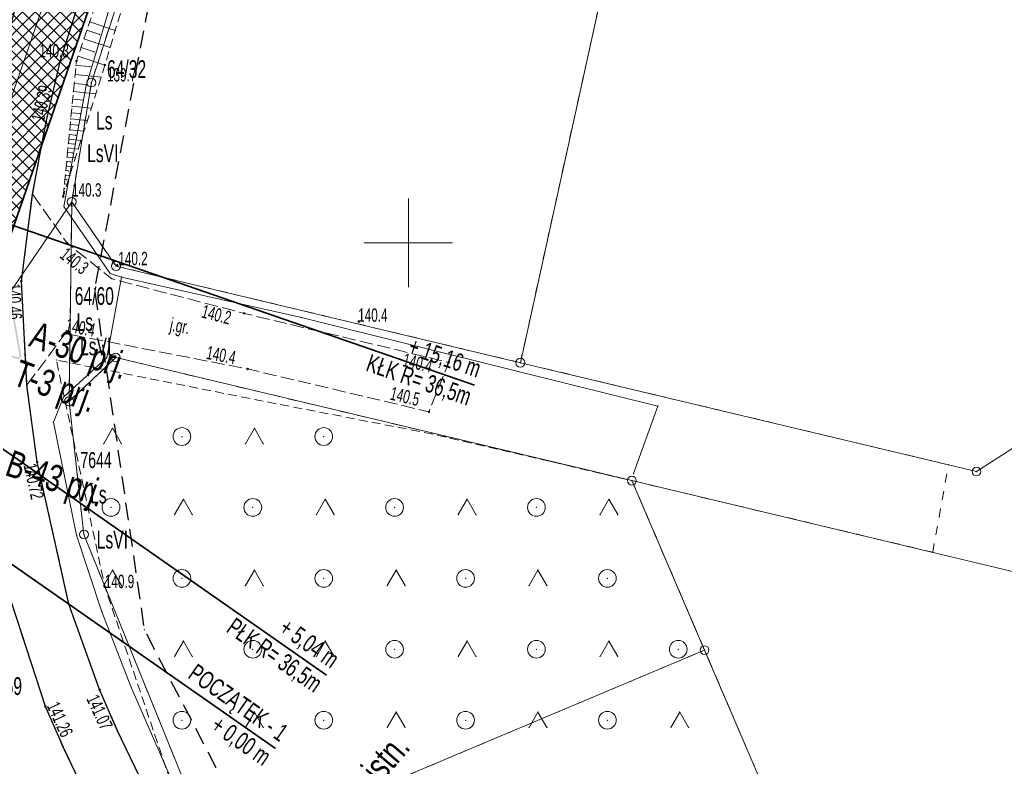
# Model space of a CAD drawing. Extents: x 6456700 to 6518119, y 5963420 to 5980059.
# Tile 15 of 256: x 6511597 to 6511652, y 5963819 to 5963862. Entities that reach past the tile are written whole.
import ezdxf
from ezdxf.enums import TextEntityAlignment as Align

# ---------------------------------------------------------------- set-up
doc = ezdxf.new("R2010")
doc.units = 0
doc.header["$MEASUREMENT"] = 0
for name, pattern in [('L_0_03', [1, 0.5, -0.5]), ('L_0_04', [1.5, 1, -0.5]), ('L_0_52', [1, 0.75, -0.25]), ('L_0_5A', [0.75, 0.5, -0.25])]:
    doc.linetypes.add(name, pattern=pattern)
doc.layers.get('0').update_dxf_attribs({"color": 2, "linetype": 'CONTINUOUS', "lineweight": 5})
for name, color, linetype, lineweight in [('000_Inne__niezydentyfikowane_', 7, 'CONTINUOUS', 18), ('18mm Kreska ciągła', 7, 'CONTINUOUS', 18), ('202_punkt_graniczny', 7, 'CONTINUOUS', 18), ('209_oznaczenie_konturu_klasyfikacyjnego', 96, 'CONTINUOUS', 18), ('210_oznaczenie_konturu_uzytku_gruntowego', 96, 'CONTINUOUS', 18), ('211_numer_dzialki_ewidencyjnej', 7, 'CONTINUOUS', 18), ('218_kontur_uzytku_gruntowego', 96, 'L_0_03', 18), ('219_dzialka_ewidencyjna', 7, 'CONTINUOUS', 18), ('35mm Ciągła', 7, 'CONTINUOUS', 35), ('jezdnia', 7, 'CONTINUOUS', 18), ('jezdnia_Atr17', 7, 'CONTINUOUS', 18), ('kraweznik', 7, 'CONTINUOUS', 18), ('ogrodzenie_trwale', 7, 'CONTINUOUS', 18), ('pikieta_naturalna', 7, 'CONTINUOUS', 18), ('pikieta_naturalna_Atr2', 7, 'CONTINUOUS', 18), ('pikieta_sztuczna', 7, 'CONTINUOUS', 18), ('pikieta_sztuczna_Atr2', 7, 'CONTINUOUS', 18), ('przewod_elektroenergetyczny_podziemny', 7, 'CONTINUOUS', 18), ('siatka_krzyrzy', 7, 'CONTINUOUS', 18), ('skarpa_nieumocniona', 7, 'CONTINUOUS', 18), ('teren_zalesiony', 7, 'CONTINUOUS', 18), ('Zakres', 7, 'CONTINUOUS', 18)]:
    doc.layers.add(name, color=color, linetype=linetype, lineweight=lineweight)
doc.layers.add('ZNAKI_PIONOWE', color=7, linetype='CONTINUOUS')
doc.styles.get("Standard").update_dxf_attribs({"font": 'txt', "width": 0.75})
doc.styles.add('Znaczniki', font='GOTHIC.TTF', dxfattribs={"width": 0.7})

# ---------------------------------------------------------------- blocks, each defined once
blk = doc.blocks.new('mdcp_nowa')
at = {"layer": 'pikieta_naturalna', "linetype": 'Continuous', "lineweight": 18, "true_color": 0x000000}
for points in [[(6494331.28, 5980310.205, 1), (6494331.28, 5980310.295, 1)], [(6494332.88, 5980309.985, 1), (6494332.88, 5980310.075, 1)], [(6494330.53, 5980302.565, 1), (6494330.53, 5980302.655, 1)], [(6494330.75, 5980299.935, 1), (6494330.75, 5980300.025, 1)], [(6494333.58, 5980298.695, 1), (6494333.58, 5980298.785, 1)], [(6494340.74, 5980295.975, 1), (6494340.74, 5980296.065, 1)], [(6494347.2, 5980295.515, 1), (6494347.2, 5980295.605, 1)], [(6494330.64, 5980294.845, 1), (6494330.64, 5980294.935, 1)], [(6494340.93, 5980292.845, 1), (6494340.93, 5980292.935, 1)], [(6494352.28, 5980293.215, 1), (6494352.28, 5980293.305, 1)], [(6494351.16, 5980290.425, 1), (6494351.16, 5980290.515, 1)], [(6494332.88, 5980280.555, 1), (6494332.88, 5980280.645, 1)]]:
    blk.add_hatch(color=18, dxfattribs=at).paths.add_polyline_path(points)
at = {"layer": 'pikieta_sztuczna', "linetype": 'Continuous', "lineweight": 18, "true_color": 0x000000}
for points in [[(6494329.56, 5980306.785, 1), (6494329.56, 5980306.875, 1)], [(6494328.17, 5980297.785, 1), (6494328.17, 5980297.875, 1)], [(6494329.06, 5980287.595, 1), (6494329.06, 5980287.685, 1)], [(6494332.58, 5980274.755, 1), (6494332.58, 5980274.845, 1)], [(6494329.52, 5980273.815, 1), (6494329.52, 5980273.905, 1)]]:
    blk.add_hatch(color=18, dxfattribs=at).paths.add_polyline_path(points)
at = {"layer": '000_Inne__niezydentyfikowane_', "linetype": 'Continuous', "lineweight": 18, "flags": 128}
for points in [[(6494332.03, 5980312.47), (6494333.47, 5980311.98)], [(6494331.87, 5980311.99), (6494332.59, 5980311.75)], [(6494331.7, 5980311.51), (6494333.17, 5980311.01)], [(6494331.54, 5980311.02), (6494332.28, 5980310.77)], [(6494331.37, 5980310.52), (6494332.88, 5980310.02)], [(6494331.26, 5980310.01), (6494332.04, 5980309.94)], [(6494331.16, 5980308.99), (6494331.83, 5980308.93)], [(6494331.21, 5980309.49), (6494332.66, 5980309.35)], [(6494331.11, 5980308.53), (6494332.37, 5980308.41)], [(6494331.07, 5980308.1), (6494331.65, 5980308.05)], [(6494330.99, 5980307.33), (6494331.49, 5980307.29)], [(6494331.03, 5980307.7), (6494332.11, 5980307.6)], [(6494330.96, 5980306.99), (6494331.89, 5980306.9)], [(6494330.9, 5980306.38), (6494331.7, 5980306.3)], [(6494330.93, 5980306.67), (6494331.36, 5980306.63)], [(6494330.85, 5980305.85), (6494331.54, 5980305.78)], [(6494330.87, 5980306.11), (6494331.24, 5980306.07)], [(6494330.77, 5980305.09), (6494331.04, 5980305.07)], [(6494330.8, 5980305.35), (6494331.38, 5980305.29)], [(6494330.82, 5980305.6), (6494331.14, 5980305.57)], [(6494330.72, 5980304.58), (6494330.93, 5980304.56)], [(6494330.75, 5980304.84), (6494331.22, 5980304.79)], [(6494330.67, 5980304.08), (6494330.83, 5980304.06)], [(6494330.7, 5980304.33), (6494331.06, 5980304.29)], [(6494330.62, 5980303.57), (6494330.73, 5980303.56)], [(6494330.65, 5980303.82), (6494330.91, 5980303.8)], [(6494330.57, 5980303.06), (6494330.62, 5980303.06)], [(6494330.6, 5980303.32), (6494330.75, 5980303.3)], [(6494330.55, 5980302.81), (6494330.59, 5980302.8)]]:
    blk.add_lwpolyline(points, dxfattribs=at)
at = {"layer": '000_Inne__niezydentyfikowane_'}
for p in [(6494332.03, 5980312.47), (6494331.87, 5980311.99), (6494333.47, 5980311.98), (6494331.7, 5980311.51), (6494332.59, 5980311.75), (6494331.54, 5980311.02), (6494332.28, 5980310.77), (6494333.17, 5980311.01), (6494331.37, 5980310.52), (6494331.26, 5980310.01), (6494332.04, 5980309.94), (6494332.88, 5980310.02), (6494331.16, 5980308.99), (6494331.21, 5980309.49), (6494332.66, 5980309.35), (6494331.11, 5980308.53), (6494331.83, 5980308.93), (6494331.07, 5980308.1), (6494331.65, 5980308.05), (6494332.37, 5980308.41), (6494330.99, 5980307.33), (6494331.03, 5980307.7), (6494332.11, 5980307.6), (6494330.96, 5980306.99), (6494331.49, 5980307.29), (6494331.89, 5980306.9), (6494330.9, 5980306.38), (6494330.93, 5980306.67), (6494331.36, 5980306.63), (6494331.7, 5980306.3), (6494330.85, 5980305.85), (6494330.87, 5980306.11), (6494331.24, 5980306.07), (6494331.54, 5980305.78), (6494330.77, 5980305.09), (6494330.8, 5980305.35), (6494330.82, 5980305.6), (6494331.14, 5980305.57), (6494331.38, 5980305.29), (6494330.72, 5980304.58), (6494330.75, 5980304.84), (6494330.93, 5980304.56), (6494331.04, 5980305.07), (6494331.22, 5980304.79), (6494330.67, 5980304.08), (6494330.7, 5980304.33), (6494330.83, 5980304.06), (6494331.06, 5980304.29), (6494330.62, 5980303.57), (6494330.65, 5980303.82), (6494330.73, 5980303.56), (6494330.91, 5980303.8), (6494330.57, 5980303.06), (6494330.6, 5980303.32), (6494330.62, 5980303.06), (6494330.75, 5980303.3), (6494330.55, 5980302.81), (6494330.59, 5980302.8)]:
    blk.add_point(p, dxfattribs=at)
at = {"layer": '202_punkt_graniczny', "color": 7, "linetype": 'Continuous', "lineweight": 18}
for centre in [(6494332.12, 5980309.04), (6494331.01, 5980302.31), (6494333.51, 5980298.69), (6494333.5, 5980293.53), (6494356.32, 5980293.24), (6494330.86, 5980291.06), (6494382.05, 5980287.1), (6494362.61, 5980286.59), (6494331.7, 5980283.55), (6494366.71, 5980277.03)]:
    blk.add_circle(centre, 0.25, dxfattribs=at)
at = {"layer": '202_punkt_graniczny'}
for p in [(6494332.12, 5980309.04), (6494331.01, 5980302.31), (6494333.51, 5980298.69), (6494333.5, 5980293.53), (6494356.32, 5980293.24), (6494330.86, 5980291.06), (6494382.05, 5980287.1), (6494362.61, 5980286.59), (6494331.7, 5980283.55), (6494366.71, 5980277.03)]:
    blk.add_point(p, dxfattribs=at)
at = {"layer": '218_kontur_uzytku_gruntowego', "lineweight": 18, "flags": 128}
for points in [[(6494338.33, 5980328.14), (6494332.12, 5980309.04)], [(6494356.32, 5980293.24), (6494362.01, 5980319.07)], [(6494332.12, 5980309.04), (6494331.01, 5980302.31)], [(6494331.01, 5980302.31), (6494314.1, 5980277.55)], [(6494330.86, 5980291.06), (6494331.01, 5980302.31)], [(6494333.51, 5980298.69), (6494331.01, 5980302.31)], [(6494356.32, 5980293.24), (6494333.51, 5980298.69)], [(6494330.86, 5980291.06), (6494333.5, 5980293.53)], [(6494333.5, 5980293.53), (6494362.61, 5980286.59)], [(6494380.47, 5980287.48), (6494356.32, 5980293.24)], [(6494331.7, 5980283.55), (6494330.86, 5980291.06)], [(6494379.58, 5980282.55), (6494380.47, 5980287.48)], [(6494362.61, 5980286.59), (6494379.58, 5980282.55)], [(6494366.71, 5980277.03), (6494362.61, 5980286.59)], [(6494339.07, 5980265.38), (6494331.7, 5980283.55)], [(6494339.07, 5980265.38), (6494366.71, 5980277.03)], [(6494374.6, 5980258.63), (6494366.71, 5980277.03)]]:
    blk.add_lwpolyline(points, dxfattribs=at)
at = {"layer": '218_kontur_uzytku_gruntowego'}
for p in [(6494332.12, 5980309.04), (6494332.12, 5980309.04), (6494332.12, 5980309.04), (6494332.12, 5980309.04), (6494331.01, 5980302.31), (6494331.01, 5980302.31), (6494331.01, 5980302.31), (6494331.01, 5980302.31), (6494331.01, 5980302.31), (6494331.01, 5980302.31), (6494331.01, 5980302.31), (6494331.01, 5980302.31), (6494333.51, 5980298.69), (6494333.51, 5980298.69), (6494333.51, 5980298.69), (6494333.51, 5980298.69), (6494333.5, 5980293.53), (6494333.5, 5980293.53), (6494333.5, 5980293.53), (6494333.5, 5980293.53), (6494356.32, 5980293.24), (6494356.32, 5980293.24), (6494356.32, 5980293.24), (6494356.32, 5980293.24), (6494330.86, 5980291.06), (6494330.86, 5980291.06), (6494330.86, 5980291.06), (6494330.86, 5980291.06), (6494330.86, 5980291.06), (6494330.86, 5980291.06), (6494380.47, 5980287.48), (6494380.47, 5980287.48), (6494362.61, 5980286.59), (6494362.61, 5980286.59), (6494362.61, 5980286.59), (6494362.61, 5980286.59), (6494331.7, 5980283.55), (6494331.7, 5980283.55), (6494331.7, 5980283.55), (6494331.7, 5980283.55), (6494379.58, 5980282.55), (6494379.58, 5980282.55), (6494366.71, 5980277.03), (6494366.71, 5980277.03), (6494366.71, 5980277.03), (6494366.71, 5980277.03)]:
    blk.add_point(p, dxfattribs=at)
at = {"layer": '219_dzialka_ewidencyjna', "color": 3, "linetype": 'Continuous', "lineweight": 18, "flags": 128}
for points in [[(6494338.33, 5980328.14), (6494332.12, 5980309.04)], [(6494362.01, 5980319.07), (6494356.32, 5980293.24)], [(6494332.12, 5980309.04), (6494331.01, 5980302.31)], [(6494331.01, 5980302.31), (6494314.1, 5980277.55)], [(6494331.01, 5980302.31), (6494330.86, 5980291.06)], [(6494331.01, 5980302.31), (6494333.51, 5980298.69)], [(6494333.51, 5980298.69), (6494356.32, 5980293.24)], [(6494330.86, 5980291.06), (6494333.5, 5980293.53)], [(6494362.61, 5980286.59), (6494333.5, 5980293.53)], [(6494382.05, 5980287.1), (6494356.32, 5980293.24)], [(6494330.86, 5980291.06), (6494331.7, 5980283.55)], [(6494382.05, 5980287.1), (6494385.51, 5980289.33)], [(6494384.09, 5980281.47), (6494362.61, 5980286.59)], [(6494362.61, 5980286.59), (6494366.71, 5980277.03)], [(6494331.7, 5980283.55), (6494339.07, 5980265.38)], [(6494339.07, 5980265.38), (6494366.71, 5980277.03)], [(6494366.71, 5980277.03), (6494374.6, 5980258.63)]]:
    blk.add_lwpolyline(points, dxfattribs=at)
at = {"layer": '219_dzialka_ewidencyjna', "color": 3}
for p in [(6494332.12, 5980309.04), (6494332.12, 5980309.04), (6494331.01, 5980302.31), (6494331.01, 5980302.31), (6494331.01, 5980302.31), (6494331.01, 5980302.31), (6494333.51, 5980298.69), (6494333.51, 5980298.69), (6494333.5, 5980293.53), (6494333.5, 5980293.53), (6494356.32, 5980293.24), (6494356.32, 5980293.24), (6494356.32, 5980293.24), (6494330.86, 5980291.06), (6494330.86, 5980291.06), (6494330.86, 5980291.06), (6494382.05, 5980287.1), (6494382.05, 5980287.1), (6494362.61, 5980286.59), (6494362.61, 5980286.59), (6494362.61, 5980286.59), (6494331.7, 5980283.55), (6494331.7, 5980283.55), (6494366.71, 5980277.03), (6494366.71, 5980277.03), (6494366.71, 5980277.03)]:
    blk.add_point(p, dxfattribs=at)
at = {"layer": 'jezdnia', "color": 7, "linetype": 'L_0_52', "lineweight": 18, "flags": 128}
for points in [[(6494379.042, 5980205.355), (6494370.45, 5980215.77), (6494359.26, 5980229.24), (6494350.5, 5980239.82), (6494339.7, 5980252.95), (6494336.61, 5980259.13), (6494333.07, 5980266.18), (6494330.52, 5980271.55), (6494329.52, 5980273.86), (6494327.36, 5980280.45), (6494325.85, 5980287.51), (6494325.03, 5980292.79), (6494325.01, 5980298.89), (6494326.29, 5980307.39), (6494327.89, 5980313.55), (6494331.08, 5980323.3), (6494333.2, 5980329.82), (6494336.64, 5980339.86), (6494338.43, 5980344.74), (6494343.18, 5980357.69), (6494347.78, 5980370.45), (6494349.48, 5980375.48), (6494354.04, 5980390.75), (6494352.32, 5980395.68), (6494357.03, 5980411.08), (6494361.23, 5980414.73), (6494366, 5980430.68), (6494370.3, 5980444.82), (6494371.15, 5980446.91), (6494375.47, 5980461.29), (6494375.75, 5980465.48), (6494375.18, 5980467.78), (6494374.35, 5980469.42), (6494371.15, 5980471.55), (6494375.07, 5980474.78), (6494376.5, 5980474.51), (6494378.65, 5980474.86), (6494379.97, 5980476.75), (6494382.89, 5980482.91), (6494394.43, 5980504.41), (6494396.68, 5980509.18), (6494397.56, 5980513.25), (6494397.03, 5980515.6), (6494395.56, 5980517.85), (6494398.63, 5980521.01), (6494399.16, 5980521.01), (6494402.03, 5980519.87), (6494404.28, 5980515.27), (6494407.43, 5980515.58), (6494404.79, 5980512.24), (6494403.37, 5980510.89), (6494402.78, 5980510.36), (6494400.53, 5980507.9), (6494398.16, 5980504.63), (6494391.04, 5980491.44), (6494385.61, 5980481.01), (6494383.82, 5980476.78), (6494378.9, 5980461.73), (6494373.96, 5980446.06), (6494373.47, 5980443.93), (6494369.12, 5980430), (6494367.09, 5980423.07), (6494366.46, 5980420.98), (6494364.17, 5980413.15), (6494352.58, 5980374.75), (6494350.86, 5980369.56), (6494346.16, 5980356.53), (6494340.78, 5980341.91), (6494336.32, 5980328.77), (6494333.97, 5980321.61), (6494330.37, 5980310.3), (6494329.56, 5980306.83), (6494328.8, 5980302.75), (6494328.17, 5980297.83), (6494328.48, 5980291.97), (6494329.06, 5980287.64), (6494330.85, 5980279.62), (6494332.58, 5980274.8), (6494333.58, 5980272.52), (6494336.35, 5980266.75), (6494340.04, 5980259.2), (6494342.54, 5980254.89), (6494352.41, 5980242.52), (6494362.09, 5980230.97), (6494370.78, 5980220.42), (6494371.58, 5980219.4), (6494373.43, 5980217.24), (6494381.565, 5980207.291)], [(6494333.07, 5980266.18), (6494330.52, 5980271.55), (6494329.52, 5980273.86), (6494327.36, 5980280.45), (6494325.85, 5980287.51), (6494325.03, 5980292.79), (6494325.01, 5980298.89), (6494326.29, 5980307.39), (6494327.89, 5980313.55), (6494331.08, 5980323.3), (6494333.2, 5980329.82), (6494336.64, 5980339.86), (6494338.43, 5980344.74), (6494343.18, 5980357.69), (6494347.78, 5980370.45), (6494349.48, 5980375.48), (6494354.04, 5980390.75), (6494352.32, 5980395.68), (6494357.03, 5980411.08), (6494361.23, 5980414.73), (6494366, 5980430.68), (6494370.3, 5980444.82), (6494371.15, 5980446.91), (6494375.47, 5980461.29), (6494375.75, 5980465.48), (6494375.18, 5980467.78), (6494374.35, 5980469.42), (6494371.15, 5980471.55), (6494375.07, 5980474.78), (6494376.5, 5980474.51), (6494378.65, 5980474.86), (6494379.97, 5980476.75), (6494382.89, 5980482.91), (6494394.43, 5980504.41), (6494396.68, 5980509.18), (6494397.56, 5980513.25), (6494397.03, 5980515.6), (6494395.56, 5980517.85), (6494398.63, 5980521.01), (6494399.16, 5980521.01), (6494402.03, 5980519.87), (6494404.28, 5980515.27), (6494407.43, 5980515.58), (6494404.79, 5980512.24), (6494403.37, 5980510.89), (6494402.78, 5980510.36), (6494400.53, 5980507.9), (6494398.16, 5980504.63), (6494391.04, 5980491.44), (6494385.61, 5980481.01), (6494383.82, 5980476.78), (6494378.9, 5980461.73), (6494373.96, 5980446.06), (6494373.47, 5980443.93), (6494369.12, 5980430), (6494367.09, 5980423.07), (6494366.46, 5980420.98), (6494364.17, 5980413.15), (6494352.58, 5980374.75), (6494350.86, 5980369.56), (6494346.16, 5980356.53), (6494340.78, 5980341.91), (6494336.32, 5980328.77), (6494333.97, 5980321.61), (6494330.37, 5980310.3), (6494329.56, 5980306.83), (6494328.8, 5980302.75), (6494328.17, 5980297.83), (6494328.48, 5980291.97), (6494329.06, 5980287.64), (6494330.85, 5980279.62), (6494332.58, 5980274.8), (6494333.58, 5980272.52), (6494336.35, 5980266.75), (6494339.19, 5980259.41), (6494334.28, 5980263.76)], [(6494328.17, 5980297.83), (6494328.8, 5980302.75), (6494330.75, 5980299.98), (6494333.28, 5980297.97), (6494340.74, 5980296.02), (6494352.28, 5980293.26), (6494351.16, 5980290.47), (6494340.93, 5980292.89), (6494330.64, 5980294.89), (6494328.48, 5980291.97)]]:
    blk.add_lwpolyline(points, close=True, dxfattribs=at)
at = {"layer": 'jezdnia'}
for p in [(6494330.37, 5980310.3), (6494330.37, 5980310.3), (6494329.56, 5980306.83), (6494329.56, 5980306.83), (6494328.8, 5980302.75), (6494328.8, 5980302.75), (6494328.8, 5980302.75), (6494330.75, 5980299.98), (6494333.28, 5980297.97), (6494328.17, 5980297.83), (6494328.17, 5980297.83), (6494328.17, 5980297.83), (6494340.74, 5980296.02), (6494330.64, 5980294.89), (6494340.93, 5980292.89), (6494352.28, 5980293.26), (6494328.48, 5980291.97), (6494328.48, 5980291.97), (6494328.48, 5980291.97), (6494351.16, 5980290.47), (6494329.06, 5980287.64), (6494329.06, 5980287.64), (6494330.85, 5980279.62), (6494330.85, 5980279.62), (6494332.58, 5980274.8), (6494332.58, 5980274.8), (6494329.52, 5980273.86), (6494329.52, 5980273.86), (6494333.58, 5980272.52), (6494333.58, 5980272.52), (6494330.52, 5980271.55), (6494330.52, 5980271.55)]:
    blk.add_point(p, dxfattribs=at)
at = {"layer": 'kraweznik', "color": 7, "linetype": 'Continuous', "lineweight": 25, "flags": 128}
for points in [[(6494334.28, 5980263.76), (6494339.19, 5980259.41), (6494336.35, 5980266.75), (6494333.58, 5980272.52), (6494332.58, 5980274.8), (6494330.85, 5980279.62), (6494329.06, 5980287.64), (6494328.48, 5980291.97), (6494328.17, 5980297.83), (6494328.8, 5980302.75), (6494329.56, 5980306.83), (6494330.37, 5980310.3), (6494333.97, 5980321.61)], [(6494327.89, 5980313.55), (6494326.29, 5980307.39), (6494325.01, 5980298.89), (6494325.03, 5980292.79), (6494325.85, 5980287.51), (6494327.36, 5980280.45), (6494329.52, 5980273.86), (6494330.52, 5980271.55), (6494333.07, 5980266.18), (6494336.61, 5980259.13), (6494339.7, 5980252.95), (6494350.5, 5980239.82), (6494359.26, 5980229.24), (6494370.45, 5980215.77), (6494376.8, 5980208.1), (6494379.047, 5980205.358)], [(6494327.89, 5980313.55), (6494326.29, 5980307.39), (6494325.01, 5980298.89), (6494325.03, 5980292.79), (6494325.85, 5980287.51), (6494327.36, 5980280.45), (6494329.52, 5980273.86), (6494330.52, 5980271.55), (6494333.07, 5980266.18), (6494334.28, 5980263.76)]]:
    blk.add_lwpolyline(points, dxfattribs=at)
at = {"layer": 'kraweznik'}
for p in [(6494330.37, 5980310.3), (6494329.56, 5980306.83), (6494328.8, 5980302.75), (6494328.17, 5980297.83), (6494328.48, 5980291.97), (6494329.06, 5980287.64), (6494330.85, 5980279.62), (6494332.58, 5980274.8), (6494329.52, 5980273.86), (6494329.52, 5980273.86), (6494333.58, 5980272.52), (6494330.52, 5980271.55), (6494330.52, 5980271.55)]:
    blk.add_point(p, dxfattribs=at)
at = {"layer": 'ogrodzenie_trwale'}
for p in [(6494332.88, 5980310.03), (6494330.53, 5980302.61), (6494333.58, 5980298.74), (6494347.2, 5980295.56)]:
    blk.add_point(p, dxfattribs=at)
at = {"layer": 'pikieta_naturalna', "color": 7, "linetype": 'Continuous', "lineweight": 18}
for centre in [(6494331.28, 5980310.25), (6494332.88, 5980310.03), (6494330.53, 5980302.61), (6494330.75, 5980299.98), (6494333.58, 5980298.74), (6494340.74, 5980296.02), (6494347.2, 5980295.56), (6494330.64, 5980294.89), (6494340.93, 5980292.89), (6494352.28, 5980293.26), (6494351.16, 5980290.47), (6494332.88, 5980280.6)]:
    blk.add_circle(centre, 0.045, dxfattribs=at)
at = {"layer": 'pikieta_naturalna'}
for p in [(6494331.28, 5980310.25), (6494332.88, 5980310.03), (6494330.53, 5980302.61), (6494330.75, 5980299.98), (6494333.58, 5980298.74), (6494340.74, 5980296.02), (6494347.2, 5980295.56), (6494330.64, 5980294.89), (6494340.93, 5980292.89), (6494352.28, 5980293.26), (6494351.16, 5980290.47), (6494332.88, 5980280.6)]:
    blk.add_point(p, dxfattribs=at)
at = {"layer": 'pikieta_sztuczna', "color": 7, "linetype": 'Continuous', "lineweight": 18}
for centre in [(6494329.56, 5980306.83), (6494328.17, 5980297.83), (6494329.06, 5980287.64), (6494332.58, 5980274.8), (6494329.52, 5980273.86)]:
    blk.add_circle(centre, 0.045, dxfattribs=at)
at = {"layer": 'pikieta_sztuczna'}
for p in [(6494329.56, 5980306.83), (6494328.17, 5980297.83), (6494329.06, 5980287.64), (6494332.58, 5980274.8), (6494329.52, 5980273.86)]:
    blk.add_point(p, dxfattribs=at)
at = {"layer": 'przewod_elektroenergetyczny_podziemny', "color": 1, "linetype": 'Continuous', "lineweight": 18, "flags": 128}
for points in [[(6494362.71, 5980286.99), (6494364.08, 5980290.79), (6494356.19, 5980292.75), (6494343.97, 5980295.78), (6494333.82, 5980298.07), (6494333.17, 5980298.27), (6494330.57, 5980302.05), (6494331.83, 5980308.88), (6494333.13, 5980313.17), (6494334.92, 5980318.23), (6494336.72, 5980324.3), (6494338.42, 5980330.02), (6494340.51, 5980336.6), (6494342.7, 5980343.46), (6494344.85, 5980349.44), (6494347.8, 5980358.28), (6494352.2, 5980372.54), (6494353.97, 5980377.32), (6494356.78, 5980386.87), (6494362.13, 5980405.73), (6494364.17, 5980412.2), (6494367.5, 5980422.96)], [(6494384.53, 5980231.44), (6494375.39, 5980230.86), (6494366.91, 5980230.16), (6494364.31, 5980229.89), (6494361.55, 5980233.6), (6494358.67, 5980237.36), (6494353.8, 5980243.68), (6494349.82, 5980248.28), (6494348.15, 5980250.23), (6494344.14, 5980255.69), (6494340.15, 5980262.62), (6494336.74, 5980269.25), (6494336.47, 5980270.1), (6494334.35, 5980274.97), (6494332.71, 5980279.19), (6494331.28, 5980283.51), (6494329.98, 5980289.88), (6494330.54, 5980291.29), (6494332.99, 5980293.54), (6494333.82, 5980298.07)]]:
    blk.add_lwpolyline(points, dxfattribs=at)
at = {"layer": 'przewod_elektroenergetyczny_podziemny'}
for p in [(6494331.83, 5980308.88), (6494330.57, 5980302.05), (6494333.17, 5980298.27), (6494333.82, 5980298.07), (6494333.82, 5980298.07), (6494343.97, 5980295.78), (6494332.99, 5980293.54), (6494356.19, 5980292.75), (6494330.54, 5980291.29), (6494364.08, 5980290.79), (6494329.98, 5980289.88), (6494362.71, 5980286.99), (6494331.28, 5980283.51), (6494332.71, 5980279.19), (6494334.35, 5980274.97)]:
    blk.add_point(p, dxfattribs=at)
at = {"layer": 'siatka_krzyrzy', "linetype": 'Continuous', "lineweight": 18, "flags": 128}
for points in [[(6494350, 5980297.5), (6494350, 5980302.5)], [(6494347.5, 5980300), (6494352.5, 5980300)]]:
    blk.add_lwpolyline(points, dxfattribs=at)
at = {"layer": 'skarpa_nieumocniona', "color": 7, "linetype": 'L_0_5A', "lineweight": 18, "flags": 128}
blk.add_lwpolyline([(6494330.53, 5980302.61), (6494331.28, 5980310.25), (6494335.02, 5980321.37), (6494336.81, 5980328.62), (6494341.8, 5980339.98), (6494338.51, 5980328.11), (6494336.22, 5980321.16), (6494332.88, 5980310.03)], close=True, dxfattribs=at)
at = {"layer": 'skarpa_nieumocniona'}
for p in [(6494331.28, 5980310.25), (6494331.28, 5980310.25), (6494332.88, 5980310.03), (6494332.88, 5980310.03), (6494330.53, 5980302.61), (6494330.53, 5980302.61)]:
    blk.add_point(p, dxfattribs=at)
at = {"layer": 'teren_zalesiony', "color": 7, "linetype": 'L_0_5A', "lineweight": 18, "flags": 128}
blk.add_lwpolyline([(6494362.61, 5980286.59), (6494366.71, 5980277.03), (6494374.6, 5980258.63), (6494376.05, 5980255.85), (6494379.47, 5980247.95), (6494386.63, 5980232), (6494386.93, 5980231.38), (6494382.73, 5980231.26), (6494375.34, 5980231.49), (6494369.02, 5980230.05), (6494365.43, 5980229.99), (6494363.05, 5980232.45), (6494353.91, 5980244.8), (6494346.6, 5980253.31), (6494340.79, 5980261.62), (6494336.57, 5980269.66), (6494332.88, 5980280.6), (6494330.14, 5980293.39), (6494341.4, 5980291.15), (6494351.31, 5980289.23)], close=True, dxfattribs=at)
at = {"layer": 'teren_zalesiony', "color": 7, "linetype": 'Continuous', "lineweight": 18, "flags": 128}
for points in [[(6494332.813, 5980288.673), (6494333.313, 5980289.539)], [(6494333.313, 5980289.539), (6494333.813, 5980288.673)], [(6494340.813, 5980288.673), (6494341.313, 5980289.539)], [(6494341.313, 5980289.539), (6494341.813, 5980288.673)], [(6494336.813, 5980284.673), (6494337.313, 5980285.539)], [(6494337.313, 5980285.539), (6494337.813, 5980284.673)], [(6494344.813, 5980284.673), (6494345.313, 5980285.539)], [(6494345.313, 5980285.539), (6494345.813, 5980284.673)], [(6494352.813, 5980284.673), (6494353.313, 5980285.539)], [(6494353.313, 5980285.539), (6494353.813, 5980284.673)], [(6494360.813, 5980284.673), (6494361.313, 5980285.539)], [(6494361.313, 5980285.539), (6494361.813, 5980284.673)], [(6494332.813, 5980280.673), (6494333.313, 5980281.539)], [(6494333.313, 5980281.539), (6494333.813, 5980280.673)], [(6494340.813, 5980280.673), (6494341.313, 5980281.539)], [(6494341.313, 5980281.539), (6494341.813, 5980280.673)], [(6494348.813, 5980280.673), (6494349.313, 5980281.539)], [(6494349.313, 5980281.539), (6494349.813, 5980280.673)], [(6494356.813, 5980280.673), (6494357.313, 5980281.539)], [(6494357.313, 5980281.539), (6494357.813, 5980280.673)], [(6494336.813, 5980276.673), (6494337.313, 5980277.539)], [(6494337.313, 5980277.539), (6494337.813, 5980276.673)], [(6494344.813, 5980276.673), (6494345.313, 5980277.539)], [(6494345.313, 5980277.539), (6494345.813, 5980276.673)], [(6494352.813, 5980276.673), (6494353.313, 5980277.539)], [(6494353.313, 5980277.539), (6494353.813, 5980276.673)], [(6494360.813, 5980276.673), (6494361.313, 5980277.539)], [(6494361.313, 5980277.539), (6494361.813, 5980276.673)], [(6494340.813, 5980272.673), (6494341.313, 5980273.539)], [(6494341.313, 5980273.539), (6494341.813, 5980272.673)], [(6494348.813, 5980272.673), (6494349.313, 5980273.539)], [(6494349.313, 5980273.539), (6494349.813, 5980272.673)], [(6494356.813, 5980272.673), (6494357.313, 5980273.539)], [(6494357.313, 5980273.539), (6494357.813, 5980272.673)], [(6494364.813, 5980272.673), (6494365.313, 5980273.539)], [(6494365.313, 5980273.539), (6494365.813, 5980272.673)]]:
    blk.add_lwpolyline(points, dxfattribs=at)
at = {"layer": 'teren_zalesiony', "color": 7, "linetype": 'Continuous', "lineweight": 18}
for centre in [(6494337.226, 5980289.076), (6494345.226, 5980289.076), (6494333.226, 5980285.076), (6494341.226, 5980285.076), (6494349.226, 5980285.076), (6494357.226, 5980285.076), (6494337.226, 5980281.076), (6494345.226, 5980281.076), (6494353.226, 5980281.076), (6494361.226, 5980281.076), (6494341.226, 5980277.076), (6494349.226, 5980277.076), (6494357.226, 5980277.076), (6494365.226, 5980277.076), (6494337.226, 5980273.076), (6494345.226, 5980273.076), (6494353.226, 5980273.076), (6494361.226, 5980273.076)]:
    blk.add_circle(centre, 0.5, dxfattribs=at)
at = {"layer": 'teren_zalesiony'}
for p in [(6494330.14, 5980293.39), (6494341.4, 5980291.15), (6494333.313, 5980289.539), (6494333.313, 5980289.539), (6494341.313, 5980289.539), (6494341.313, 5980289.539), (6494337.226, 5980289.076), (6494345.226, 5980289.076), (6494351.31, 5980289.23), (6494332.813, 5980288.673), (6494333.813, 5980288.673), (6494340.813, 5980288.673), (6494341.813, 5980288.673), (6494362.61, 5980286.59), (6494337.313, 5980285.539), (6494337.313, 5980285.539), (6494345.313, 5980285.539), (6494345.313, 5980285.539), (6494353.313, 5980285.539), (6494353.313, 5980285.539), (6494361.313, 5980285.539), (6494361.313, 5980285.539), (6494333.226, 5980285.076), (6494336.813, 5980284.673), (6494337.813, 5980284.673), (6494341.226, 5980285.076), (6494344.813, 5980284.673), (6494345.813, 5980284.673), (6494349.226, 5980285.076), (6494352.813, 5980284.673), (6494353.813, 5980284.673), (6494357.226, 5980285.076), (6494360.813, 5980284.673), (6494361.813, 5980284.673), (6494333.313, 5980281.539), (6494333.313, 5980281.539), (6494341.313, 5980281.539), (6494341.313, 5980281.539), (6494349.313, 5980281.539), (6494349.313, 5980281.539), (6494357.313, 5980281.539), (6494357.313, 5980281.539), (6494332.813, 5980280.673), (6494333.813, 5980280.673), (6494337.226, 5980281.076), (6494340.813, 5980280.673), (6494341.813, 5980280.673), (6494345.226, 5980281.076), (6494348.813, 5980280.673), (6494349.813, 5980280.673), (6494353.226, 5980281.076), (6494356.813, 5980280.673), (6494357.813, 5980280.673), (6494361.226, 5980281.076), (6494332.88, 5980280.6), (6494337.313, 5980277.539), (6494337.313, 5980277.539), (6494345.313, 5980277.539), (6494345.313, 5980277.539), (6494353.313, 5980277.539), (6494353.313, 5980277.539), (6494361.313, 5980277.539), (6494361.313, 5980277.539), (6494341.226, 5980277.076), (6494349.226, 5980277.076), (6494357.226, 5980277.076), (6494365.226, 5980277.076), (6494366.71, 5980277.03), (6494336.813, 5980276.673), (6494337.813, 5980276.673), (6494344.813, 5980276.673), (6494345.813, 5980276.673), (6494352.813, 5980276.673), (6494353.813, 5980276.673), (6494360.813, 5980276.673), (6494361.813, 5980276.673), (6494341.313, 5980273.539), (6494341.313, 5980273.539), (6494349.313, 5980273.539), (6494349.313, 5980273.539), (6494357.313, 5980273.539), (6494357.313, 5980273.539), (6494365.313, 5980273.539), (6494365.313, 5980273.539), (6494337.226, 5980273.076), (6494345.226, 5980273.076), (6494353.226, 5980273.076), (6494361.226, 5980273.076), (6494340.813, 5980272.673), (6494341.813, 5980272.673), (6494348.813, 5980272.673), (6494349.813, 5980272.673), (6494356.813, 5980272.673), (6494357.813, 5980272.673), (6494364.813, 5980272.673), (6494365.813, 5980272.673)]:
    blk.add_point(p, dxfattribs=at)
at = {"layer": 'Zakres', "linetype": 'L_0_04', "lineweight": 25, "flags": 128}
blk.add_lwpolyline([(6495113.77, 5985050.22), (6495121.12, 5984877.07), (6495125.76, 5984757.87), (6495129.89, 5984649.81), (6495141.08, 5984611.3), (6495145.77, 5984544.53), (6495147.36, 5984487.27), (6495157.22, 5984392.07), (6495162.95, 5984387.45), (6495180.24, 5984384.16), (6495229.5, 5984386.61), (6495251.65, 5984373.41), (6495258.77, 5984357.12), (6495255.44, 5984330.44), (6495250.77, 5984304.39), (6495252.21, 5984282.78), (6495255.46, 5984256.45), (6495254.94, 5984238.25), (6495266.4, 5984211), (6495277.24, 5984182.33), (6495294.2, 5984133.19), (6495300.94, 5984095.37), (6495313.24, 5984037.69), (6495317.44, 5983978.18), (6495300.35, 5983922.18), (6495282.35, 5983883.38), (6495266.21, 5983862.23), (6495242.03, 5983839.67), (6495211.11, 5983816.86), (6495158.26, 5983772.66), (6495130.6, 5983651.16), (6495116.31, 5983543.43), (6495129.51, 5983346.73), (6495134.58, 5983264.71), (6495139.64, 5983186.97), (6495193.25, 5983077.94), (6495199.2, 5983041.97), (6495206.23, 5983026), (6495208.96, 5983004.88), (6495202.27, 5982979.48), (6495202.42, 5982950.13), (6495209.35, 5982897.38), (6495215.97, 5982850.34), (6495228.6, 5982809.97), (6495226.85, 5982778.82), (6495225.04, 5982750.56), (6495220.26, 5982723.37), (6495226.54, 5982679.97), (6495206.06, 5982669.48), (6495192.68, 5982657.71), (6495184.57, 5982648.65), (6495174.78, 5982624.58), (6495164.23, 5982604.61), (6495150.7, 5982588.3), (6495137.69, 5982582.43), (6495118.26, 5982573.75), (6495100.35, 5982558.42), (6495090.36, 5982544.99), (6495075.87, 5982519.06), (6495060.83, 5982499.68), (6495049.41, 5982485.49), (6495035.07, 5982459.7), (6495006.7, 5982406.64), (6494980.89, 5982351.84), (6494944.35, 5982293.29), (6494925.72, 5982250.11), (6494905.2, 5982190.37), (6494898.43, 5982153.5), (6494879.51, 5982063.89), (6494864.14, 5981992.66), (6494816.93, 5981768.61), (6494777.79, 5981577.7), (6494739.84, 5981394.72), (6494718.65, 5981297.89), (6494716.45, 5981237.31), (6494738.62, 5981208.21), (6494776.48, 5981173.06), (6494817.16, 5981137.44), (6494847.63, 5981109.8), (6494877.39, 5981077.08), (6494912.75, 5981030.55), (6494916.06, 5981014.71), (6494903.86, 5980957.01), (6494916.13, 5980953.51), (6494892.32, 5980927.59), (6494850.7, 5980858.8), (6494806.81, 5980779.89), (6494785.1, 5980753.49), (6494715.22, 5980723.29), (6494679.96, 5980686.78), (6494651.35, 5980651.29), (6494549.14, 5980683.24), (6494511.84, 5980659.66), (6494443.61, 5980630.33), (6494428.78, 5980598.6), (6494431.58, 5980579.46), (6494420.56, 5980549.76), (6494416.45, 5980528.2), (6494403.86, 5980507.16), (6494388.89, 5980482.96), (6494365.32, 5980407.99), (6494335.67, 5980315.15), (6494332.29, 5980297.41), (6494335.1, 5980278.18), (6494347.25, 5980254.84), (6494336.79, 5980250.09), (6494300.04, 5980271.34), (6494320.8, 5980301.43), (6494336.81, 5980349.17), (6494344.85, 5980380.92), (6494360.85, 5980437.13), (6494374.18, 5980476.38), (6494386.14, 5980498.84), (6494403.02, 5980528.52), (6494411.33, 5980563.19), (6494420.84, 5980586.25), (6494420.25, 5980601.11), (6494434.95, 5980635.94), (6494446.75, 5980644.99), (6494465.77, 5980647.27), (6494513.02, 5980669.46), (6494507.85, 5980679.68), (6494547.89, 5980705.83), (6494570.06, 5980691.34), (6494636.17, 5980669.05), (6494706.14, 5980756.86), (6494742.78, 5980772.58), (6494798.53, 5980814.27), (6494826.12, 5980867.97), (6494849.57, 5980908.6), (6494845.35, 5980942.01), (6494853.94, 5980970.83), (6494891.08, 5980960.54), (6494890.11, 5980965.73), (6494903.94, 5981025.69), (6494869.98, 5981070.3), (6494770.97, 5981160.58), (6494728.18, 5981200.64), (6494706.13, 5981229.56), (6494707.94, 5981299.75), (6494728.84, 5981398.1), (6494767.06, 5981580.19), (6494806.17, 5981770.55), (6494854.36, 5981994.76), (6494869.73, 5982065.97), (6494888.61, 5982155.44), (6494891.67, 5982173.95), (6494895.82, 5982197.45), (6494916.38, 5982253.72), (6494935.47, 5982297.95), (6494954.97, 5982331.67), (6494972.09, 5982356.64), (6494997.76, 5982411.14), (6495026.29, 5982464.48), (6495041.09, 5982491.09), (6495052.99, 5982505.88), (6495067.51, 5982524.6), (6495081.94, 5982550.43), (6495092.99, 5982565.28), (6495112.86, 5982582.29), (6495133.59, 5982591.55), (6495144.48, 5982596.46), (6495155.87, 5982610.19), (6495165.7, 5982628.8), (6495175.96, 5982654.03), (6495185.62, 5982664.83), (6495200.4, 5982677.82), (6495212.49, 5982688.04), (6495209.64, 5982723.43), (6495215.22, 5982750.57), (6495216.87, 5982779.54), (6495218.31, 5982809.31), (6495206.86, 5982847.92), (6495199.44, 5982894.74), (6495192.11, 5982948.71), (6495190.16, 5982979.24), (6495183.47, 5983075.16), (6495129.79, 5983184.34), (6495124.6, 5983264.07), (6495119.53, 5983346.09), (6495106.27, 5983543.75), (6495120.74, 5983652.9), (6495148.75, 5983779.42), (6495204.15, 5983826.04), (6495273.41, 5983889.36), (6495288.53, 5983927.42), (6495300.83, 5983964.69), (6495303.91, 5983980.14), (6495301.32, 5984039.55), (6495291.1, 5984093.63), (6495284.5, 5984130.67), (6495267.84, 5984178.93), (6495257.12, 5984207.3), (6495244.96, 5984236.19), (6495244.79, 5984255.42), (6495242.25, 5984281.97), (6495240.71, 5984304.95), (6495245.55, 5984331.94), (6495248.51, 5984355.64), (6495243.77, 5984366.47), (6495226.98, 5984376.47), (6495179.54, 5984374.12), (6495158.61, 5984378.09), (6495147.7, 5984386.91), (6495137.38, 5984486.61), (6495135.78, 5984544.04), (6495131.18, 5984609.54), (6495119.95, 5984648.2), (6495115.76, 5984757.49), (6495111.12, 5984876.67), (6495103.73, 5985050.93), (6495109.36, 5985081.73), (6495120.41, 5985085.88)], close=True, dxfattribs=at)
at = {"layer": 'Zakres'}
for p in [(6494332.29, 5980297.41), (6494335.1, 5980278.18)]:
    blk.add_point(p, dxfattribs=at)
at = {"layer": '209_oznaczenie_konturu_klasyfikacyjnego', "lineweight": 20, "width": 0.66}
for p in [(6494331.88, 5980305.55), (6494331.48, 5980294.66), (6494332.42, 5980283.76)]:
    blk.add_text('LsVI', height=1, dxfattribs=at).set_placement(p, align=Align.TOP_LEFT)
at = {"layer": '210_oznaczenie_konturu_uzytku_gruntowego', "lineweight": 20, "width": 0.66}
for p in [(6494332.38, 5980307.39), (6494331.28, 5980296.03), (6494332.05, 5980286.3)]:
    blk.add_text('Ls', height=1, dxfattribs=at).set_placement(p, align=Align.TOP_LEFT)
at = {"layer": '211_numer_dzialki_ewidencyjnej', "color": 7, "lineweight": 20, "width": 0.66}
for s, p in [('64/32', (6494333, 5980310.3)), ('64/60', (6494331.18, 5980297.5)), ('64/59', (6494326, 5980275.5))]:
    blk.add_text(s, height=1, dxfattribs=at).set_placement(p, align=Align.TOP_LEFT)
at = {"layer": '211_numer_dzialki_ewidencyjnej', "lineweight": 18, "width": 0.66}
blk.add_text('7644', height=0.9, dxfattribs=at).set_placement((6494331.5, 5980288.2), align=Align.TOP_LEFT)
at = {"layer": 'jezdnia_Atr17', "color": 7, "lineweight": 15, "width": 0.66}
blk.add_text('j.gr.', height=0.75, rotation=349, dxfattribs=at).set_placement((6494336.653, 5980295.786), align=Align.TOP_LEFT)
at = {"layer": 'pikieta_naturalna_Atr2', "color": 7, "lineweight": 15, "width": 0.66}
for s, p in [('140.3', (6494329.19, 5980311.21)), ('139.7', (6494333, 5980309.85)), ('140.3', (6494331.03, 5980303.36)), ('140.2', (6494333.64, 5980299.49)), ('140.4', (6494347.17, 5980296.3)), ('140.9', (6494332.88, 5980281.28))]:
    blk.add_text(s, height=0.75, dxfattribs=at).set_placement(p, align=Align.TOP_LEFT)
for s, rotation, p in [('140.3', 321.5, (6494330.75, 5980299.79)), ('140.2', 345.4, (6494338.47, 5980296.53)), ('140.4', 349, (6494330.76, 5980295.75)), ('140.4', 349, (6494338.7, 5980294.2)), ('140.4', 346.5, (6494349.81, 5980293.79)), ('140.5', 346.7, (6494349.09, 5980291.9))]:
    blk.add_text(s, height=0.75, rotation=rotation, dxfattribs=at).set_placement(p, align=Align.TOP_LEFT)
at = {"layer": 'pikieta_sztuczna_Atr2', "color": 7, "lineweight": 15, "width": 0.66}
for s, rotation, p in [('140.39', 76.9, (6494328.71, 5980306.97)), ('140.46', 273, (6494328.11, 5980297.72)), ('140.72', 282.6, (6494329.02, 5980287.62)), ('141.26', 294.6, (6494330.27, 5980274.2)), ('141.07', 294.9, (6494332.5, 5980274.6))]:
    blk.add_text(s, height=0.75, rotation=rotation, dxfattribs=at).set_placement(p, align=Align.TOP_LEFT)

msp = doc.modelspace()

# ---------------------------------------------------------------- block references
at = {"linetype": 'ByBlock'}
msp.add_blockref('mdcp_nowa', (17268.786, -16450.998), dxfattribs=at)

# ---------------------------------------------------------------- next in the draw order: hatches: boundary and pattern name
at = {"layer": '18mm Kreska ciągła'}
h = msp.add_hatch(dxfattribs=at)
h.set_pattern_fill('ANSI37', color=252, scale=4)
h.set_pattern_definition([(45, (6511584.6482, 5963836.2328), (-0.3535534, 0.3535534), []), (135, (6511584.6482, 5963836.2328), (-0.3535534, -0.3535534), [])])
h.paths.add_polyline_path([(6511584.648, 5963839.097), (6511587.535, 5963843.228, 0.069403), (6511591.8, 5963851.597), (6511600.266, 5963876.098, 0.012898), (6511608.043, 5963900.635), (6511625.076, 5963959.619, -0.015188), (6511629.749, 5963974.13), (6511647.149, 5964023.028, -0.031483), (6511654.631, 5964040.489), (6511666.152, 5964063.296, -0.087781), (6511671.583, 5964070.546), (6511672.656, 5964071.552, 0.15074), (6511676.748, 5964078.72), (6511683.845, 5964110.525), (6511685.647, 5964109.419), (6511687.266, 5964102.897), (6511681.628, 5964077.631, -0.15074), (6511676.075, 5964067.903), (6511675.001, 5964066.898, 0.087781), (6511670.614, 5964061.041), (6511659.094, 5964038.235, 0.031483), (6511651.86, 5964021.352), (6511634.459, 5963972.454, 0.015188), (6511629.88, 5963958.231), (6511612.847, 5963899.248, -0.012898), (6511604.992, 5963874.465), (6511596.526, 5963849.964, -0.069403), (6511591.634, 5963840.364), (6511588.747, 5963836.233)])
at = {"layer": 'ZNAKI_PIONOWE', "linetype": 'Continuous'}
h = msp.add_hatch(color=12, dxfattribs=at)
edge = h.paths.add_edge_path()
edge.add_line((6511593.571, 5963843.572), (6511596.683, 5963842.452))
edge.add_arc((6511596.751, 5963842.64), 0.2, 250.2057, 370.2057)
edge.add_line((6511596.948, 5963842.675), (6511596.362, 5963845.93))
edge.add_arc((6511596.165, 5963845.895), 0.2, 10.2057, 130.2057)
edge.add_line((6511596.036, 5963846.047), (6511593.51, 5963843.913))
edge.add_arc((6511593.639, 5963843.76), 0.2, 130.2057, 250.2057)
edge = h.paths.add_edge_path(flags=16)
edge.add_line((6511593.605, 5963843.666), (6511596.717, 5963842.546))
edge.add_arc((6511596.751, 5963842.64), 0.1, 250.2057, 370.2057)
edge.add_line((6511596.849, 5963842.658), (6511596.263, 5963845.912))
edge.add_arc((6511596.165, 5963845.895), 0.1, 10.2057, 130.2057)
edge.add_line((6511596.1, 5963845.971), (6511593.575, 5963843.836))
edge.add_arc((6511593.639, 5963843.76), 0.1, 130.2057, 250.2057)

# ---------------------------------------------------------------- next in the draw order: linework, layer by layer
at = {"layer": '18mm Kreska ciągła', "color": 4, "ltscale": 0.1}
msp.add_lwpolyline([(6511586.698, 5963837.665), (6511589.584, 5963841.796, 0.069403), (6511594.163, 5963850.781), (6511602.629, 5963875.281, 0.012898), (6511610.445, 5963899.941), (6511627.478, 5963958.925, -0.015188), (6511632.104, 5963973.292), (6511649.504, 5964022.19, -0.031483), (6511656.862, 5964039.362), (6511668.383, 5964062.168, -0.087781), (6511673.292, 5964068.722), (6511674.365, 5964069.728, 0.15074), (6511679.188, 5964078.176), (6511685.917, 5964108.332)], format="xyb", dxfattribs=at)
at = {"layer": '35mm Ciągła'}
for p, q in [((6511594.163, 5963850.781), (6511622.518, 5963840.983)), ((6511589.584, 5963841.796), (6511614.176, 5963824.613)), ((6511586.698, 5963837.665), (6511611.289, 5963820.482))]:
    msp.add_line(p, q, dxfattribs=at)
at = {"layer": '35mm Ciągła', "color": 6, "ltscale": 0.1}
msp.add_lwpolyline([(6511604.992, 5963874.465), (6511596.526, 5963849.964, -0.069403), (6511591.634, 5963840.364), (6511588.747, 5963836.233), (6511584.648, 5963839.097), (6511587.535, 5963843.228, 0.069403), (6511591.8, 5963851.597), (6511600.266, 5963876.098, 0.012898)], format="xyb", dxfattribs=at)

# ---------------------------------------------------------------- next in the draw order: texts
at = {"layer": '18mm Kreska ciągła', "char_height": 1, "attachment_point": 6, "style": 'Znaczniki'}
for s, insert, rotation in [('+ 15,16 m\\PKŁK R= 36,5m', (6511622.518, 5963840.983), 340.9367), ('+ 5,04 m\\PPŁK R= 36,5m', (6511614.176, 5963824.613), 325.0562), ('POCZĄTEK - 1\\P+ 0,00 m', (6511611.289, 5963820.482), 325.0562)]:
    msp.add_mtext(s, dxfattribs=dict(at, insert=insert, rotation=rotation))
at = {"layer": 'ZNAKI_PIONOWE', "char_height": 1.5, "attachment_point": 1}
for s, insert, width, rotation in [('A-30 prj.', (6511597.82, 5963844.609), 10.82, 340.2057), ('T-3 prj.', (6511596.893, 5963842.44), 10.8158, 340.2057), ('B-43 prj.', (6511596.448, 5963837.345), 10.82, 341.1242), ('D-1 istn.', (6511614.179, 5963817.243), 10.8158, 49.3009)]:
    msp.add_mtext(s, dxfattribs=dict(at, insert=insert, width=width, rotation=rotation))

doc.saveas('drawing.dxf')
